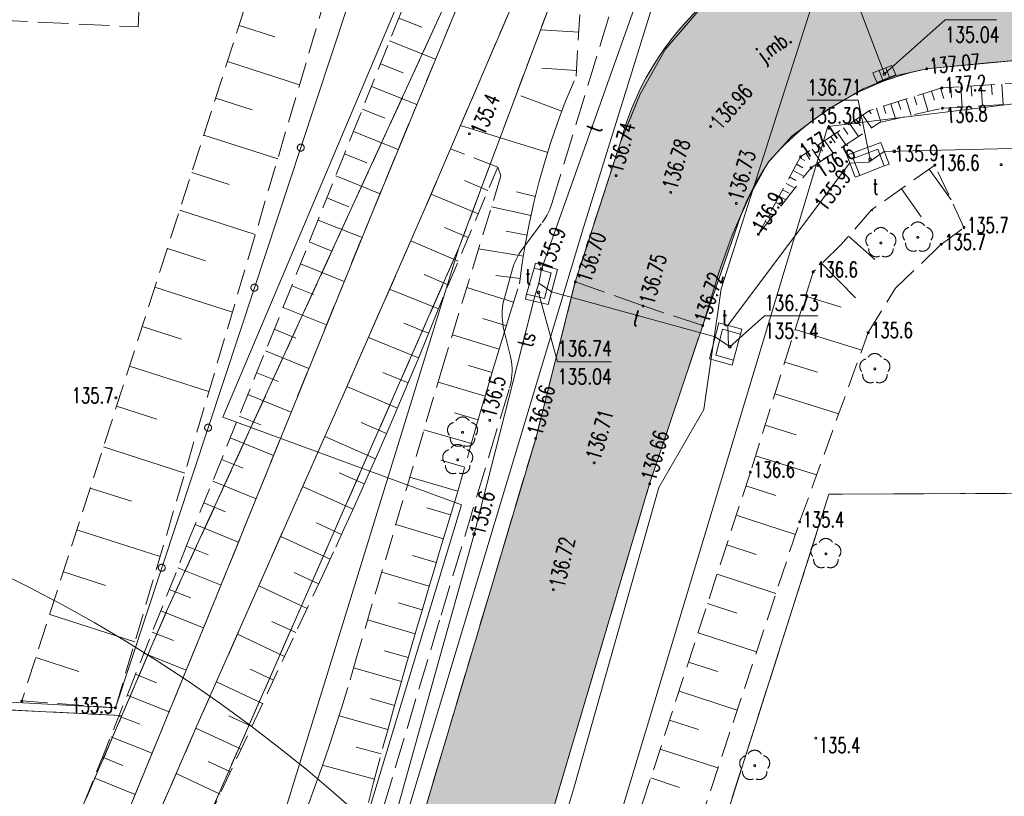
# Model space of a CAD drawing. Header units: centimetres. Extents: x -29333 to 403204, y -464147 to 16641.
# Tile 114 of 134: x 70152 to 74950, y -3643 to 139. Entities that reach past the tile are written whole.
import ezdxf
from ezdxf.xclip import XClip

# ---------------------------------------------------------------- set-up
doc = ezdxf.new("R2010")
doc.units = ezdxf.units.CM
doc.header["$MEASUREMENT"] = 0
doc.header["$XCLIPFRAME"] = 0
for name, pattern in [('1_OTKJ', [200, 150, -50]), ('1_OTKU', [200, 150, -50]), ('1_OTRK', [175, 125, -50]), ('1_OTRKG', [175, 125, -50]), ('3_SUPP_P', [200, 150, -50]), ('EGKK', [200, 150, -50])]:
    doc.linetypes.add(name, pattern=pattern)
for name, color, linetype in [('2010 Mlawa_628_1_mdcp_plus_zakres obcięta_13_Dzialki', 7, 'Continuous'), ('2010 Mlawa_628_1_mdcp_plus_zakres obcięta_13_Kontury', 7, 'Continuous'), ('2010 Mlawa_628_1_mdcp_plus_zakres obcięta_13_OTK_E_T_0', 7, 'Continuous'), ('2010 Mlawa_628_1_mdcp_plus_zakres obcięta_13_OTK_L_0', 7, 'Continuous'), ('2010 Mlawa_628_1_mdcp_plus_zakres obcięta_13_OTK_L_1', 7, 'Continuous'), ('2010 Mlawa_628_1_mdcp_plus_zakres obcięta_13_OTK_L_4', 7, 'Continuous'), ('2010 Mlawa_628_1_mdcp_plus_zakres obcięta_13_OTO_L_0', 7, 'Continuous'), ('2010 Mlawa_628_1_mdcp_plus_zakres obcięta_13_OTR_L_1', 7, 'Continuous'), ('2010 Mlawa_628_1_mdcp_plus_zakres obcięta_13_OTR_T_0', 7, 'Continuous'), ('2010 Mlawa_628_1_mdcp_plus_zakres obcięta_13_OTR_T_1', 7, 'Continuous'), ('2010 Mlawa_628_1_mdcp_plus_zakres obcięta_13_OTW_L_0', 7, 'Continuous'), ('2010 Mlawa_628_1_mdcp_plus_zakres obcięta_13_OTZ_T_0', 7, 'Continuous'), ('2010 Mlawa_628_1_mdcp_plus_zakres obcięta_13_P_SUEP_L_0', 7, 'Continuous'), ('2010 Mlawa_628_1_mdcp_plus_zakres obcięta_13_SUEP_L_0', 7, 'Continuous'), ('2010 Mlawa_628_1_mdcp_plus_zakres obcięta_13_SUK_T_1', 7, 'Continuous'), ('2010 Mlawa_628_1_mdcp_plus_zakres obcięta_13_SUKP_L_0', 7, 'Continuous'), ('2010 Mlawa_628_1_mdcp_plus_zakres obcięta_13_SUKR_T_0', 7, 'Continuous'), ('2010 Mlawa_628_1_mdcp_plus_zakres obcięta_13_SUP_E_T_1', 7, 'Continuous'), ('2010 Mlawa_628_1_mdcp_plus_zakres obcięta_13_SUP_L_1', 7, 'Continuous'), ('2010 Mlawa_628_1_mdcp_plus_zakres obcięta_13_SUP_L_3', 7, 'Continuous'), ('2010 Mlawa_628_1_mdcp_plus_zakres obcięta_13_SUTP_E_T_0', 7, 'Continuous'), ('2010 Mlawa_628_1_mdcp_plus_zakres obcięta_13_SUTP_L_0', 7, 'Continuous'), ('2010 Mlawa_628_1_mdcp_plus_zakres obcięta_13_SUTR_T_0', 7, 'Continuous'), ('MAPA MDCP', 7, 'Continuous'), ('MF_S kanalizacja', 7, 'Continuous'), ('MF_S przyłącze wodociagowe', 7, 'Continuous'), ('PROJEKTOWANE DROGI', 7, 'Continuous'), ('PZT NOWE PAB', 7, 'Continuous')]:
    doc.layers.add(name, color=color, linetype=linetype)
doc.styles.add('GENERATED_STYLE_2', font='Simplex.shx')

# ---------------------------------------------------------------- blocks, each defined once
blk = doc.blocks.new('Rysunek_4_13', base_point=(-745725621.2, -588524063.1))
at = {"layer": '2010 Mlawa_628_1_mdcp_plus_zakres obcięta_13_Dzialki', "color": 7, "linetype": 'Continuous', "lineweight": 18}
for p, q in [((74220.3, 4178.5), (72292.8, -972.1)), ((72526.8, 870.9), (70869.8, -2739.1)), ((72292.8, -972.1), (69152.8, -8107.1)), ((72292.8, -972.1), (69574.8, -9769.1)), ((74095.8, -2172.1), (69076.8, -17900.1)), ((75559.8, -2165.1), (74095.8, -2172.1)), ((70869.8, -2739.1), (70650.8, -3250.1)), ((63390.8, -2889.1), (70650.8, -3250.1)), ((70650.8, -3250.1), (68651.8, -7856.1))]:
    blk.add_line(p, q, dxfattribs=at)
at = {"layer": '2010 Mlawa_628_1_mdcp_plus_zakres obcięta_13_Kontury', "color": 3, "linetype": 'EGKK', "lineweight": 18}
for p, q in [((74220.3, 4178.5), (72292.8, -972.1)), ((70869.8, -2739.1), (72526.8, 870.9)), ((72292.8, -972.1), (69152.8, -8107.1)), ((74095.8, -2172.1), (72898.8, -5924.1)), ((75559.8, -2165.1), (74095.8, -2172.1)), ((70650.8, -3250.1), (70869.8, -2739.1)), ((70650.8, -3250.1), (63886.8, -2914.1)), ((68645.8, -7870.1), (70650.8, -3250.1))]:
    blk.add_line(p, q, dxfattribs=at)
at = {"layer": '2010 Mlawa_628_1_mdcp_plus_zakres obcięta_13_OTK_L_0', "color": 7, "linetype": '1_OTKJ', "lineweight": 18}
for p, q in [((73458.8, 180.9), (73299.8, -4.1)), ((73299.8, -4.1), (73175.8, -224.1)), ((74571.8, -100.1), (75485.8, -13.1)), ((74262.8, -198.1), (74417.8, -134.1)), ((74417.8, -134.1), (74571.8, -100.1)), ((73175.8, -224.1), (73079.8, -457.1)), ((74084.8, -301.1), (74262.8, -198.1)), ((73914.8, -428.1), (74084.8, -301.1)), ((73797.8, -558.1), (73914.8, -428.1)), ((73079.8, -457.1), (72996.8, -713.1)), ((73707.8, -720.1), (73797.8, -558.1)), ((72996.8, -713.1), (72859.8, -1138.1)), ((73623.8, -910.1), (73707.8, -720.1)), ((73559.8, -1092.1), (73623.8, -910.1)), ((73480.8, -1350.1), (73559.8, -1092.1)), ((72859.8, -1138.1), (72666.8, -1900.1)), ((73189.8, -1255.1), (72859.8, -1138.1)), ((73480.8, -1350.1), (73189.8, -1255.1)), ((73221.8, -2121.1), (73480.8, -1350.1)), ((72666.8, -1900.1), (71889.6, -4504.1)), ((72467.5, -4665.6), (73221.8, -2121.1))]:
    blk.add_line(p, q, dxfattribs=at)
at = {"layer": '2010 Mlawa_628_1_mdcp_plus_zakres obcięta_13_OTK_L_1', "color": 7, "linetype": 'Continuous', "lineweight": 18}
for p, q in [((70911.8, 3902.9), (70729.8, 103.9)), ((73458.8, 180.9), (73299.8, -4.1)), ((73299.8, -4.1), (73175.8, -224.1)), ((74571.8, -100.1), (75485.8, -13.1)), ((74262.8, -198.1), (74417.8, -134.1)), ((74417.8, -134.1), (74571.8, -100.1)), ((73175.8, -224.1), (73079.8, -457.1)), ((74084.8, -301.1), (74262.8, -198.1)), ((73914.8, -428.1), (74084.8, -301.1)), ((73797.8, -558.1), (73914.8, -428.1)), ((73079.8, -457.1), (72996.8, -713.1)), ((73707.8, -720.1), (73797.8, -558.1)), ((72996.8, -713.1), (72859.8, -1138.1)), ((73623.8, -910.1), (73707.8, -720.1)), ((73559.8, -1092.1), (73623.8, -910.1)), ((73480.8, -1350.1), (73559.8, -1092.1))]:
    blk.add_line(p, q, dxfattribs=at)
at = {"layer": '2010 Mlawa_628_1_mdcp_plus_zakres obcięta_13_OTK_L_4', "color": 7, "linetype": '1_OTKU', "lineweight": 18}
for p, q in [((70729.8, 103.9), (70911.8, 3902.9)), ((68641.8, 204.9), (70729.8, 103.9))]:
    blk.add_line(p, q, dxfattribs=at)
at = {"layer": '2010 Mlawa_628_1_mdcp_plus_zakres obcięta_13_OTO_L_0', "color": 7, "linetype": 'Continuous', "lineweight": 18}
for p, q in [((71747.6, 197.9), (71521.9, -484.1)), ((71521.9, -484.1), (71296.1, -1166.1)), ((71296.1, -1166.1), (71070.4, -1848.1)), ((71070.4, -1848.1), (70844.6, -2530.1)), ((70844.6, -2530.1), (70618.8, -3212.1)), ((70618.8, -3212.1), (69869.9, -3173.1))]:
    blk.add_line(p, q, dxfattribs=at)
for centre in [(71521.9, -484.1), (71296.1, -1166.1), (71070.4, -1848.1), (70844.6, -2530.1)]:
    blk.add_circle(centre, 17, dxfattribs=at)
at = {"layer": '2010 Mlawa_628_1_mdcp_plus_zakres obcięta_13_OTR_L_1', "color": 7, "linetype": '1_OTRKG', "lineweight": 18}
for p, q in [((71515.8, 1025.9), (70162.8, -3179.1)), ((72205.6, 662.9), (71806.5, -336.1)), ((72863.3, -135.6), (72904.8, 534.9)), ((72806.2, -274.3), (72863.3, -135.6)), ((75777.8, -121.1), (74645.8, -193.1)), ((74645.8, -193.1), (74293.8, -303.1)), ((72771.3, -368), (72806.2, -274.3)), ((74293.8, -303.1), (73957.8, -528.1)), ((71806.5, -336.1), (71406.5, -1335)), ((72739.1, -462.7), (72771.3, -368)), ((72709.4, -558.2), (72739.1, -462.7)), ((72682.4, -654.5), (72709.4, -558.2)), ((73957.8, -528.1), (73751.8, -906.1)), ((74611.8, -569.1), (74303.8, -787.1)), ((72236.4, -1161.1), (72482.3, -579.3)), ((72658.1, -751.5), (72682.4, -654.5)), ((72636.4, -849.1), (72658.1, -751.5)), ((74303.8, -787.1), (74154.8, -956.1)), ((72617.4, -947.3), (72636.4, -849.1)), ((72601.2, -1045.9), (72617.4, -947.3)), ((74154.8, -956.1), (74018.8, -1089.1)), ((72587.3, -1147.7), (72601.2, -1045.9)), ((74018.8, -1089.1), (73712.8, -2064.1)), ((72542.5, -1290.8), (72587.3, -1147.7)), ((72169.2, -1328.5), (72236.4, -1161.1)), ((72513.1, -1386.4), (72542.5, -1290.8)), ((71406.5, -1335), (70978.8, -2390.1)), ((72131.5, -1421.1), (72169.2, -1328.5)), ((72484, -1482.1), (72513.1, -1386.4)), ((72093.4, -1513.5), (72131.5, -1421.1)), ((72455.2, -1577.8), (72484, -1482.1)), ((72054.9, -1605.8), (72093.4, -1513.5)), ((72426.7, -1673.7), (72455.2, -1577.8)), ((72016.1, -1698), (72054.9, -1605.8)), ((72398.6, -1769.7), (72426.7, -1673.7)), ((71976.9, -1790), (72016.1, -1698)), ((72370.8, -1865.7), (72398.6, -1769.7)), ((71937.3, -1881.8), (71976.9, -1790)), ((72343.3, -1961.9), (72370.8, -1865.7)), ((71897.4, -1973.5), (71937.3, -1881.8)), ((72285.4, -2163.6), (72343.3, -1961.9)), ((71857.1, -2065), (71897.4, -1973.5)), ((71816.5, -2156.4), (71857.1, -2065)), ((73712.8, -2064.1), (72820.6, -4802.6)), ((71775.5, -2247.6), (71816.5, -2156.4)), ((72256.2, -2259.2), (72285.4, -2163.6)), ((71734.1, -2338.7), (71775.5, -2247.6)), ((72227.1, -2354.9), (72256.2, -2259.2)), ((71692.4, -2429.6), (71734.1, -2338.7)), ((70978.8, -2390.1), (70573.9, -3408.1)), ((72198.3, -2450.7), (72227.1, -2354.9)), ((71629.1, -2565.6), (71692.4, -2429.6)), ((72169.6, -2546.5), (72198.3, -2450.7)), ((70763, -4411.9), (71629.1, -2565.6)), ((72141.2, -2642.4), (72169.6, -2546.5)), ((72112.9, -2738.3), (72141.2, -2642.4)), ((72084.8, -2834.3), (72112.9, -2738.3)), ((72056.9, -2930.3), (72084.8, -2834.3)), ((72029.2, -3026.4), (72056.9, -2930.3)), ((72001.7, -3122.5), (72029.2, -3026.4)), ((71974.4, -3218.7), (72001.7, -3122.5)), ((71947.2, -3314.9), (71974.4, -3218.7)), ((71920.3, -3411.2), (71947.2, -3314.9)), ((70573.9, -3408.1), (69949.6, -4944.6)), ((71876.2, -3576.5), (71920.3, -3411.2)), ((71852.3, -3673.6), (71876.2, -3576.5))]:
    blk.add_line(p, q, dxfattribs=at)
at = {"layer": '2010 Mlawa_628_1_mdcp_plus_zakres obcięta_13_OTR_L_1', "color": 7, "linetype": '1_OTRK', "lineweight": 18}
for p, q in [((71867.8, -805.7), (72570.8, 894.9)), ((70618.8, -3212.1), (71821.8, 855.9)), ((72542, 187.2), (72252.2, -489.2)), ((74648.8, -292.1), (75799.8, -224.1)), ((74341.8, -362.1), (74648.8, -292.1)), ((74008.8, -582.1), (74341.8, -362.1)), ((72252.2, -489.2), (72123.8, -788.9)), ((72482.3, -579.3), (72252.2, -489.2)), ((74753.8, -873.1), (74611.8, -569.1)), ((72497.6, -621.2), (72219, -1532.3)), ((72482.3, -579.3), (72497.6, -621.2)), ((73751.8, -906.1), (74008.8, -582.1)), ((71111.8, -2668.2), (71867.8, -805.7)), ((72123.8, -788.9), (71715.2, -1718.9)), ((74642.8, -955.1), (74753.8, -873.1)), ((74419.8, -1169.1), (74642.8, -955.1)), ((74286.8, -1385.1), (74419.8, -1169.1)), ((73952.8, -2307.1), (74286.8, -1385.1)), ((72219, -1532.3), (71796.9, -2955.4)), ((71715.2, -1718.9), (71009.3, -3315)), ((73132.5, -4778.7), (73952.8, -2307.1)), ((70307.4, -4625.1), (71111.8, -2668.2)), ((71796.9, -2955.4), (71751.5, -3112.9)), ((71751.5, -3112.9), (71722.3, -3208.6)), ((70162.8, -3179.1), (70618.8, -3212.1)), ((71722.3, -3208.6), (71692, -3303.8)), ((71692, -3303.8), (71660.6, -3398.8)), ((71009.3, -3315), (70437.5, -4634.2)), ((71660.6, -3398.8), (71628, -3493.3)), ((71628, -3493.3), (71594.4, -3587.5)), ((71594.4, -3587.5), (71559.6, -3681.3))]:
    blk.add_line(p, q, dxfattribs=at)
at = {"layer": '2010 Mlawa_628_1_mdcp_plus_zakres obcięta_13_OTR_L_1', "color": 7, "linetype": 'Continuous', "lineweight": 18}
for p, q in [((71999.6, 147.2), (72112.1, 102.3)), ((71221.4, 110.7), (71394.9, 54.9)), ((72876.5, 78.1), (72690.8, 89.6)), ((71954.9, 35.4), (72178.6, -53.9)), ((71164.9, -64.9), (71516.1, -177.9)), ((71910.5, -75.8), (72021.7, -120.2)), ((72865, -107.6), (72696, -97.1)), ((71866.4, -186.3), (72087.4, -274.6)), ((74689.1, -190.3), (74692.2, -239.8)), ((74738.6, -187.2), (74744.9, -286.4)), ((74788.2, -184), (74791.4, -233.8)), ((74837.9, -180.9), (74844.3, -280.5)), ((74887.8, -177.7), (74890.9, -227.6)), ((74937.7, -174.5), (74944.1, -274.6)), ((72794.4, -305.9), (72594.4, -231.5)), ((74511.3, -235.1), (74524.2, -276.3)), ((74552.5, -222.2), (74579.3, -307.9)), ((74595.4, -208.9), (74609.3, -253.4)), ((74639.9, -194.9), (74655.3, -244.1)), ((71107.7, -242.7), (71285.4, -299.8)), ((74361.5, -281.9), (74372.5, -317.3)), ((74396.8, -270.9), (74419.7, -344.3)), ((74433.5, -259.4), (74445.4, -297.6)), ((74471.7, -247.5), (74496.5, -326.8)), ((71822.5, -296.1), (71932.4, -340)), ((74260.4, -325.5), (74302.4, -388.2)), ((74291.7, -304.5), (74301.5, -319.1)), ((74327.5, -292.6), (74348.8, -360.5)), ((72725.1, -507.7), (72300.7, -375.9)), ((74198, -367.3), (74239.7, -429.6)), ((74229.2, -346.4), (74250.1, -377.6)), ((71049.8, -422.5), (71409.5, -538.3)), ((71778.8, -405.3), (71997.2, -492.8)), ((74105.2, -429.4), (74125.8, -460.3)), ((74136, -408.8), (74177.5, -470.7)), ((74167, -388.1), (74187.8, -419.1)), ((74043.7, -470.6), (74064.3, -501.2)), ((74074.4, -450), (74115.6, -511.6)), ((71735.3, -513.9), (71843.9, -557.4)), ((73982.7, -511.5), (74003.1, -541.9)), ((74013.2, -491), (74054.1, -552.2)), ((73937.7, -565), (73968.7, -581.9)), ((73954.6, -534), (73978.8, -547.2)), ((70991.2, -604.6), (71173.3, -663.1)), ((71692.1, -621.9), (71908.1, -708.4)), ((72482.3, -579.3), (72482.3, -579.3)), ((73920.8, -596), (73974.6, -625.3)), ((74584.8, -588.3), (74690.7, -738)), ((72434.2, -693.1), (72320.2, -644.9)), ((73887, -658), (73930, -681.5)), ((73903.9, -627), (73934.9, -643.9)), ((72386, -807.2), (72157.3, -710.5)), ((72665.6, -721.7), (72573.3, -698.5)), ((73870.1, -689), (73901.1, -705.9)), ((74448.7, -684.5), (74545, -820.6)), ((71649, -729.3), (71756.5, -772.4)), ((73836.3, -751.1), (73863.2, -765.7)), ((73853.2, -720), (73885.5, -737.6)), ((70931.9, -788.8), (71300.4, -907.4)), ((72644.1, -814.3), (72451.6, -771.6)), ((73802.5, -813.1), (73818.7, -821.9)), ((73819.4, -782.1), (73840.9, -793.8)), ((74304.4, -786.7), (74307.6, -791.3)), ((71606.1, -836.5), (71820.5, -922.4)), ((73785.6, -844.1), (73796.4, -849.9)), ((72337.7, -921.5), (72222.9, -873)), ((72624.5, -910.9), (72522.8, -891.3)), ((73751.8, -906.1), (73751.9, -906.1)), ((73768.7, -875.1), (73774.1, -878)), ((71563.3, -943.5), (71670.2, -986.3)), ((72289.1, -1036.3), (72058, -938.6)), ((74190.9, -915.2), (74319.5, -1028.6)), ((70872, -975.3), (71058.4, -1035.2)), ((72606.6, -1012.9), (72388.8, -977.1)), ((71520.6, -1050.1), (71733.9, -1135.6)), ((74060.9, -1048), (74224.5, -1215.3)), ((72240.3, -1151.9), (72123.9, -1102.7)), ((72590.8, -1122.2), (72472.5, -1106.1)), ((70811.2, -1163.9), (71188.6, -1285.4)), ((71477.9, -1156.6), (71584.4, -1199.2)), ((72193.1, -1269.1), (71954.8, -1173.5)), ((72559.4, -1237), (72331.1, -1165.6)), ((73981.9, -1206.8), (74155.7, -1261.3)), ((71435.4, -1262.7), (71647.8, -1347.8)), ((72144.9, -1388.1), (72024.3, -1338.9)), ((72523.9, -1351.2), (72409.9, -1316.1)), ((70749.8, -1354.9), (70940.8, -1416.3)), ((71392.8, -1368.7), (71498.7, -1411.6)), ((73931, -1369.1), (74255.7, -1471.1)), ((72095.4, -1508.6), (71851.7, -1408.1)), ((72489.1, -1465.4), (72260.7, -1395.8)), ((71350, -1474.5), (71561.5, -1560.3)), ((73881.1, -1528.1), (74040, -1577.9)), ((70687.6, -1548.2), (71074.1, -1672.5)), ((71307.1, -1580.3), (71412.9, -1623.1)), ((72044.6, -1630.2), (71922.1, -1578.5)), ((72454.7, -1579.6), (72340, -1545.6)), ((72420.7, -1694.3), (72190.9, -1627)), ((71992.8, -1752.6), (71746.5, -1647.7)), ((71264.2, -1686), (71475.7, -1771.7)), ((73832.3, -1683.6), (74143.3, -1781.2)), ((70624.7, -1743.7), (70820.3, -1806.7)), ((71221.4, -1791.7), (71327.1, -1834.6)), ((71940, -1875.6), (71816.5, -1822.4)), ((72387.1, -1809.2), (72271.9, -1775.9)), ((72354, -1924.6), (72122.3, -1858.4)), ((73784.5, -1835.8), (73936.7, -1883.6)), ((71178.5, -1897.4), (71389.9, -1983.1)), ((71886.2, -1998.9), (71639.4, -1890.3)), ((70561, -1941.7), (70956.9, -2069.1)), ((71135.7, -2003.1), (71241.4, -2045.9)), ((72320.8, -2040.4), (72204.4, -2007)), ((73737.7, -1984.8), (74035.7, -2078.3)), ((71092.9, -2108.7), (71304.2, -2194.3)), ((71831.7, -2122.2), (71708.5, -2067.4)), ((72287.4, -2156.7), (72053.7, -2089.6)), ((70496.5, -2142), (70696.9, -2206.5)), ((71776.5, -2245.2), (71531.2, -2134.9)), ((73691.1, -2130.7), (73836.8, -2178.1)), ((71050.1, -2214.3), (71155.7, -2257.1)), ((72252, -2273), (72136.1, -2237.8)), ((73644.2, -2274.8), (73932.4, -2368.7)), ((70431.3, -2344.7), (70836.8, -2475.2)), ((71007.3, -2319.9), (71218.5, -2405.5)), ((71720.8, -2367.6), (71599.2, -2311.8)), ((72216.9, -2389), (71985.6, -2319.3)), ((71664.7, -2489), (71424.1, -2377.2)), ((70964.8, -2425.4), (71070.5, -2467.5)), ((73597.4, -2418.5), (73741.1, -2465.3)), ((72182.2, -2504.6), (72066.6, -2470.1)), ((70922.9, -2530.8), (71133.6, -2614.6)), ((70365.3, -2549.9), (70570.5, -2615.9)), ((71608.6, -2609.3), (71489.7, -2553.5)), ((72147.8, -2620.2), (71916.7, -2551.6)), ((73550.7, -2561.8), (73837.3, -2655.2)), ((70881.2, -2635.6), (70986, -2677.3)), ((71552.8, -2728.2), (71317.6, -2617.9)), ((72113.6, -2735.8), (71997.9, -2701.7)), ((73504.1, -2704.8), (73647, -2751.3)), ((70298.5, -2757.5), (70713.8, -2891.1)), ((70839.7, -2739.9), (71048.2, -2822.8)), ((71497.7, -2845.8), (71381.4, -2791.3)), ((72079.8, -2851.6), (71847.7, -2784.2)), ((70798.5, -2843.6), (70902.1, -2884.8)), ((71443.1, -2962.1), (71213.1, -2854.2)), ((73457.7, -2847.3), (73742.7, -2940.2)), ((70230.9, -2967.7), (70441, -3035.3)), ((70757.5, -2946.7), (70963.6, -3028.7)), ((72046.1, -2967.6), (71929.7, -2934.1)), ((72012.7, -3084.1), (71779.1, -3017.3)), ((73411.4, -2989.4), (73553.5, -3035.7)), ((70716.7, -3049.2), (70819.2, -3089.9)), ((71389.2, -3077.1), (71275.4, -3023.8)), ((71335.8, -3190.8), (71110.9, -3085.3)), ((70676.1, -3151.1), (70880, -3232.2)), ((73365.2, -3131.2), (73648.7, -3223.5)), ((70162.8, -3179.1), (70162.9, -3179.1)), ((71979.4, -3201), (71862.2, -3167.7)), ((70635.8, -3252.4), (70737.2, -3292.7)), ((71283.1, -3303.3), (71171.9, -3251.1)), ((71946.3, -3318.3), (71708.6, -3251.8)), ((73319.1, -3272.5), (73460.5, -3318.6)), ((70595.8, -3353.2), (70797.3, -3433.4)), ((71230.9, -3414.5), (71011, -3311.3)), ((71913.3, -3437.2), (71791.4, -3404.7)), ((70555.5, -3453.4), (70655.6, -3494.1)), ((73273.2, -3413.5), (73555.1, -3505.4)), ((71179.3, -3524.5), (71070.9, -3473.6)), ((71880.8, -3559.2), (71628.5, -3491.9)), ((71128.5, -3632.8), (70915, -3532.7)), ((70514.9, -3553.3), (70714.6, -3634.4)), ((73227.4, -3554.1), (73368, -3599.9))]:
    blk.add_line(p, q, dxfattribs=at)
at = {"layer": '2010 Mlawa_628_1_mdcp_plus_zakres obcięta_13_OTR_T_0', "color": 7, "linetype": 'Continuous', "lineweight": 18}
for centre in [(74571.8, -100.1), (73518.8, -381.1), (73058.8, -620.1), (73324.8, -702.1), (73644.8, -756.1), (72859.8, -1138.1), (73189.8, -1255.1), (73480.8, -1350.1), (72666.8, -1900.1), (72951.8, -2019.1), (73221.8, -2121.1), (72752.8, -2636.7)]:
    blk.add_circle(centre, 4.5, dxfattribs=at)
at = {"layer": '2010 Mlawa_628_1_mdcp_plus_zakres obcięta_13_OTR_T_1', "color": 7, "linetype": 'Continuous', "lineweight": 18}
for centre in [(74645.8, -193.1), (74648.8, -292.1), (72343.2, -416.3), (73957.8, -528.1), (74611.8, -569.1), (74934.8, -567.1), (74008.8, -582.1), (73751.8, -906.1), (74753.8, -873.1), (74642.8, -955.1), (74018.8, -1089.1), (74286.8, -1385.1), (70621, -1702.5), (72442.8, -1812.1), (73712.8, -2064.1), (73952.8, -2307.1), (70162.8, -3179.1), (70618.8, -3212.1), (74031.8, -3360.1)]:
    blk.add_circle(centre, 4.5, dxfattribs=at)
at = {"layer": '2010 Mlawa_628_1_mdcp_plus_zakres obcięta_13_OTW_L_0', "color": 141, "linetype": 'Continuous', "lineweight": 18, "true_color": 0x59d9ff}
for p, q in [((72570.8, 894.9), (71867.8, -805.7)), ((72252.2, -489.2), (72542, 187.2)), ((72123.8, -788.9), (72252.2, -489.2)), ((71867.8, -805.7), (71111.8, -2668.2)), ((71715.2, -1718.9), (72123.8, -788.9)), ((71009.3, -3315), (71715.2, -1718.9)), ((71111.8, -2668.2), (70307.4, -4625.1)), ((70437.5, -4634.2), (71009.3, -3315))]:
    blk.add_line(p, q, dxfattribs=at)
at = {"layer": '2010 Mlawa_628_1_mdcp_plus_zakres obcięta_13_OTZ_T_0', "color": 94, "linetype": 'Continuous', "lineweight": 18}
for centre in [(74348.8, -948.1), (74528.8, -921.1), (74319.4, -1561.6), (72310.2, -1870.9), (72286.8, -2004.2), (74080.7, -2462.4), (73733.9, -3493.9)]:
    blk.add_circle(centre, 4.5, dxfattribs=at)
for centre, start, end in [((74528.8, -883.6), 30.1401, 149.8599), ((74313.2, -936.5), 102.1445, 221.86), ((74348.8, -910.6), 30.1401, 149.8599), ((74384.5, -936.5), 318.14, 77.8555), ((74493.2, -909.5), 102.1445, 221.86), ((74564.5, -909.5), 318.14, 77.8555), ((74506.8, -951.4), 174.1482, 293.8542), ((74550.9, -951.4), 246.1458, 5.8518), ((74326.8, -978.4), 174.1482, 293.8542), ((74370.9, -978.4), 246.1458, 5.8518), ((74319.4, -1524.1), 30.1401, 149.8599), ((74283.8, -1550), 102.1445, 221.86), ((74355.1, -1550), 318.14, 77.8555), ((74297.4, -1591.9), 174.1482, 293.8542), ((74341.5, -1591.9), 246.1458, 5.8518), ((72274.5, -1859.3), 102.1445, 221.86), ((72310.2, -1833.4), 30.1401, 149.8599), ((72345.9, -1859.3), 318.14, 77.8555), ((72288.1, -1901.2), 174.1482, 293.8542), ((72332.2, -1901.2), 246.1458, 5.8518), ((72251.2, -1992.6), 102.1445, 221.86), ((72286.8, -1966.7), 30.1401, 149.8599), ((72322.5, -1992.6), 318.14, 77.8555), ((72264.8, -2034.5), 174.1482, 293.8542), ((72308.9, -2034.5), 246.1458, 5.8518), ((74080.7, -2424.9), 30.1401, 149.8599), ((74045.1, -2450.8), 102.1445, 221.86), ((74116.4, -2450.8), 318.14, 77.8555), ((74058.7, -2492.7), 174.1482, 293.8542), ((74102.8, -2492.7), 246.1458, 5.8518), ((73698.2, -3482.3), 102.1445, 221.86), ((73733.9, -3456.4), 30.1401, 149.8599), ((73769.6, -3482.3), 318.14, 77.8555), ((73711.9, -3524.3), 174.1482, 293.8542), ((73756, -3524.3), 246.1458, 5.8518)]:
    blk.add_arc(centre, 37.5, start, end, dxfattribs=at)
at = {"layer": '2010 Mlawa_628_1_mdcp_plus_zakres obcięta_13_P_SUEP_L_0', "color": 1, "linetype": '3_SUPP_P', "lineweight": 18}
for p, q in [((72745.7, -756), (73072.6, 314)), ((72738.9, -775.8), (72742.5, -766)), ((72742.5, -766), (72745.7, -756)), ((72716, -822.9), (72721.2, -813.8)), ((72721.2, -813.8), (72726.1, -804.5)), ((72726.1, -804.5), (72730.7, -795.1)), ((72730.7, -795.1), (72735, -785.5)), ((72735, -785.5), (72738.9, -775.8)), ((72603.4, -975), (72698.4, -848.9)), ((72698.4, -848.9), (72704.6, -840.4)), ((72704.6, -840.4), (72710.4, -831.8)), ((72710.4, -831.8), (72716, -822.9)), ((72579.2, -1012.6), (72584.7, -1002.8)), ((72584.7, -1002.8), (72590.6, -993.3)), ((72590.6, -993.3), (72596.8, -984)), ((72596.8, -984), (72603.4, -975)), ((72557.3, -1064), (72560.9, -1053.4)), ((72560.9, -1053.4), (72564.9, -1042.9)), ((72564.9, -1042.9), (72569.3, -1032.6)), ((72569.3, -1032.6), (72574.1, -1022.5)), ((72574.1, -1022.5), (72579.2, -1012.6)), ((72514.1, -1217.5), (72554.1, -1074.7)), ((72554.1, -1074.7), (72557.3, -1064)), ((72507.3, -1247.8), (72510.3, -1232.6)), ((72510.3, -1232.6), (72514.1, -1217.5)), ((72503, -1294.2), (72503.7, -1278.7)), ((72503.2, -1309.7), (72503, -1294.2)), ((72503.7, -1278.7), (72505.1, -1263.2)), ((72505.1, -1263.2), (72507.3, -1247.8)), ((72504.2, -1325.2), (72503.2, -1309.7)), ((72506, -1340.6), (72504.2, -1325.2)), ((72508.6, -1356), (72506, -1340.6)), ((72512, -1371.1), (72508.6, -1356)), ((72542.9, -1494.7), (72512, -1371.1)), ((72546.4, -1510.5), (72542.9, -1494.7)), ((72549, -1526.4), (72546.4, -1510.5)), ((72550.8, -1542.4), (72549, -1526.4)), ((72551.7, -1558.5), (72550.8, -1542.4)), ((72550.9, -1590.7), (72551.7, -1574.6)), ((72551.7, -1574.6), (72551.7, -1558.5)), ((72543.3, -1638.3), (72546.7, -1622.6)), ((72546.7, -1622.6), (72549.3, -1606.7)), ((72549.3, -1606.7), (72550.9, -1590.7)), ((72205.9, -2761.7), (72539.1, -1653.9)), ((72539.1, -1653.9), (72543.3, -1638.3)), ((71752.2, -4270.5), (72205.9, -2761.7))]:
    blk.add_line(p, q, dxfattribs=at)
at = {"layer": '2010 Mlawa_628_1_mdcp_plus_zakres obcięta_13_SUEP_L_0', "color": 1, "linetype": 'Continuous', "lineweight": 18}
for p, q in [((72899.4, -872.5), (74075.2, 2900.3)), ((74284.8, 1058.9), (73570.8, -1172.1)), ((71867.4, -4304.1), (72899.4, -872.5)), ((73570.8, -1172.1), (73485.8, -1759.1)), ((73485.8, -1759.1), (73266.8, -2139.1)), ((73266.8, -2139.1), (72852.8, -3604.1)), ((72852.8, -3604.1), (72474.8, -4854.1))]:
    blk.add_line(p, q, dxfattribs=at)
at = {"layer": '2010 Mlawa_628_1_mdcp_plus_zakres obcięta_13_SUK_T_1', "color": 36, "linetype": 'Continuous', "lineweight": 18, "true_color": 0x803300}
for p, q in [((74310.1, -120.5), (74402.9, -83.3)), ((74372.8, -95.4), (74391.4, -141.8)), ((74402.9, -83.3), (74421.6, -129.7)), ((74328.7, -166.9), (74310.1, -120.5)), ((74421.6, -129.7), (74328.7, -166.9)), ((74340.3, -108.4), (74358.9, -154.8))]:
    blk.add_line(p, q, dxfattribs=at)
at = {"layer": '2010 Mlawa_628_1_mdcp_plus_zakres obcięta_13_SUKP_L_0', "color": 36, "linetype": 'Continuous', "lineweight": 18, "true_color": 0x803300}
blk.add_line((74365.8, -125.1), (73973, 917.9), dxfattribs=at)
at = {"layer": '2010 Mlawa_628_1_mdcp_plus_zakres obcięta_13_SUKR_T_0', "color": 36, "linetype": 'Continuous', "lineweight": 18, "true_color": 0x803300}
for p, q in [((74365.8, -125.1), (74662.1, 138.6)), ((74662.1, 138.6), (74911.8, 138.6))]:
    blk.add_line(p, q, dxfattribs=at)
blk.add_circle((74365.8, -125.1), 6.25, dxfattribs=at)
at = {"layer": '2010 Mlawa_628_1_mdcp_plus_zakres obcięta_13_SUP_L_1', "color": 7, "linetype": 'Continuous', "lineweight": 18}
for p, q in [((74348.7, -459.2), (74182.1, -521.4)), ((74388.5, -564), (74348.7, -459.2)), ((74182.1, -521.4), (74222.9, -628.1)), ((74245.8, -619), (74365.5, -573.1)), ((74365.5, -573.1), (74388.5, -564)), ((74222.9, -628.1), (74245.8, -619)), ((72665.6, -1047.1), (72658.8, -1071.2)), ((72772.9, -1077.4), (72665.6, -1047.1)), ((72658.8, -1071.2), (72622.7, -1197.4)), ((72728.1, -1248.7), (72772.9, -1077.4)), ((72622.7, -1197.4), (72616.9, -1221.5)), ((72616.9, -1221.5), (72728.1, -1248.7)), ((73558.8, -1337.9), (73513, -1512.2)), ((73671, -1368.1), (73558.8, -1337.9)), ((73664.2, -1392.2), (73671, -1368.1)), ((73631.1, -1519.4), (73664.2, -1392.2)), ((73513, -1512.2), (73624.2, -1543.5)), ((73624.2, -1543.5), (73631.1, -1519.4))]:
    blk.add_line(p, q, dxfattribs=at)
at = {"layer": '2010 Mlawa_628_1_mdcp_plus_zakres obcięta_13_SUP_L_3', "color": 7, "linetype": 'Continuous', "lineweight": 18}
for p, q in [((74334, -491.4), (74214.3, -536.2)), ((74365.5, -573.1), (74334, -491.4)), ((74214.3, -536.2), (74245.8, -619)), ((74245.8, -619), (74365.5, -573.1)), ((72658.8, -1071.2), (72622.7, -1197.4)), ((72742, -1094.6), (72658.8, -1071.2)), ((72709.8, -1218.8), (72742, -1094.6)), ((72622.7, -1197.4), (72709.8, -1218.8)), ((73577, -1368.8), (73543.9, -1495)), ((73664.2, -1392.2), (73577, -1368.8)), ((73631.1, -1519.4), (73664.2, -1392.2)), ((73543.9, -1495), (73631.1, -1519.4))]:
    blk.add_line(p, q, dxfattribs=at)
at = {"layer": '2010 Mlawa_628_1_mdcp_plus_zakres obcięta_13_SUTP_L_0', "color": 30, "linetype": 'Continuous', "lineweight": 18, "true_color": 0xff9100}
for p, q in [((74215.4, 3196.1), (72694.4, -1075.5)), ((75704.8, -470.3), (74365.2, -502.7)), ((74365.2, -502.7), (74290.4, -554.3)), ((74196.7, -559.6), (73603.4, -1349.9)), ((74290.4, -554.3), (74196.7, -559.6)), ((72694.4, -1075.5), (72681.3, -1144.7)), ((72681.3, -1144.7), (72662.8, -1207.1)), ((72744.3, -1186.6), (72681.3, -1144.7)), ((73540.9, -1406.1), (72744.3, -1186.6)), ((72662.8, -1207.1), (72366.8, -2366.1)), ((73603.4, -1349.9), (73606.1, -1449)), ((73606.1, -1449), (73540.9, -1406.1)), ((72366.8, -2366.1), (71680.8, -4822.1))]:
    blk.add_line(p, q, dxfattribs=at)
at = {"layer": '2010 Mlawa_628_1_mdcp_plus_zakres obcięta_13_SUTR_T_0', "color": 30, "linetype": 'Continuous', "lineweight": 18, "true_color": 0xff9100}
for p, q in [((73990.4, -253.5), (74237.4, -253.5)), ((74296.3, -541.6), (74237.4, -253.5)), ((72680.6, -1189), (72773.1, -1526.9)), ((73612.6, -1453.5), (73781.7, -1303.8)), ((73781.7, -1303.8), (74042.2, -1303.8)), ((72773.1, -1526.9), (73036.4, -1526.9))]:
    blk.add_line(p, q, dxfattribs=at)
for centre in [(74414, -501.8), (74296.3, -541.6), (74167.7, -597.5), (72694.4, -1075.5), (72680.6, -1189), (73612.6, -1453.5), (72366.8, -2366.1)]:
    blk.add_circle(centre, 6.25, dxfattribs=at)
at = {"layer": '2010 Mlawa_628_1_mdcp_plus_zakres obcięta_13_OTK_E_T_0', "color": 7, "linetype": 'Continuous', "lineweight": 18, "insert": (73762.7, -52.8), "char_height": 75, "attachment_point": 4, "rotation": 36.6071, "style": 'GENERATED_STYLE_2'}
blk.add_mtext('\\A1;{\\W0.700000x;\\pql;\\FSimplex.shx;j.mb.}', dxfattribs=at)
at = {"layer": '2010 Mlawa_628_1_mdcp_plus_zakres obcięta_13_OTR_T_0', "color": 7, "linetype": 'Continuous', "lineweight": 18, "char_height": 75, "style": 'GENERATED_STYLE_2'}
for s, insert, attachment_point, rotation in [('\\A1;{\\W0.700000x;\\pql;\\FSimplex.shx;137.07}', (74589.2, -124.6), 7, 5.4374), ('\\A1;{\\W0.700000x;\\pql;\\FSimplex.shx;136.96}', (73538.2, -378.1), 4, 48.894), ('\\A1;{\\W0.700000x;\\pql;\\FSimplex.shx;136.74}', (73087.9, -612.6), 7, 74.4258), ('\\A1;{\\W0.700000x;\\pql;\\FSimplex.shx;136.78}', (73353.9, -694.6), 7, 74.4258), ('\\A1;{\\W0.700000x;\\pql;\\FSimplex.shx;136.73}', (73673.9, -748.6), 7, 74.4258), ('\\A1;{\\W0.700000x;\\pql;\\FSimplex.shx;136.70}', (72863.6, -1123.5), 1, 72.1331), ('\\A1;{\\W0.700000x;\\pql;\\FSimplex.shx;136.75}', (73205.9, -1243.8), 4, 75.0987), ('\\A1;{\\W0.700000x;\\pql;\\FSimplex.shx;136.72}', (73510.1, -1343.4), 7, 72.9753), ('\\A1;{\\W0.700000x;\\pql;\\FSimplex.shx;136.66}', (72695.9, -1892.6), 7, 74.4258), ('\\A1;{\\W0.700000x;\\pql;\\FSimplex.shx;136.71}', (72980.9, -2011.6), 7, 74.4258), ('\\A1;{\\W0.700000x;\\pql;\\FSimplex.shx;136.66}', (73250.9, -2113.6), 7, 74.4258), ('\\A1;{\\W0.700000x;\\pql;\\FSimplex.shx;136.72}', (72768.3, -2624.8), 4, 77.4715)]:
    blk.add_mtext(s, dxfattribs=dict(at, insert=insert, attachment_point=attachment_point, rotation=rotation))
at = {"layer": '2010 Mlawa_628_1_mdcp_plus_zakres obcięta_13_OTR_T_1', "color": 7, "linetype": 'Continuous', "lineweight": 18, "char_height": 75, "style": 'GENERATED_STYLE_2'}
for s, insert, attachment_point, rotation in [('\\A1;{\\W0.700000x;\\pql;\\FSimplex.shx;137.2}', (74662.5, -218.1), 7, 3.6394), ('\\A1;{\\W0.700000x;\\pql;\\FSimplex.shx;135.4}', (72346.6, -401.4), 1, 67.2015), ('\\A1;{\\W0.700000x;\\pql;\\FSimplex.shx;136.8}', (74663.8, -290.4), 1, 3.381), ('\\A1;{\\W0.700000x;\\pql;\\FSimplex.shx;137.1}', (73984.8, -541.4), 7, 33.808), ('\\A1;{\\W0.700000x;\\pql;\\FSimplex.shx;136.6}', (74020.9, -573.1), 1, 33.4512), ('\\A1;{\\W0.700000x;\\pql;\\FSimplex.shx;136.9}', (73781.9, -905.4), 7, 61.4108), ('\\A1;{\\W0.700000x;\\pql;\\FSimplex.shx;136.5}', (72471.8, -1803.9), 7, 75.79)]:
    blk.add_mtext(s, dxfattribs=dict(at, insert=insert, attachment_point=attachment_point, rotation=rotation))
for s, insert, attachment_point in [('\\A1;{\\W0.700000x;\\pql;\\FSimplex.shx;136.6}', (74626.8, -595.1), 7), ('\\A1;{\\W0.700000x;\\pql;\\FSimplex.shx;135.7}', (74768.8, -899.1), 7), ('\\A1;{\\W0.700000x;\\pql;\\FSimplex.shx;135.7}', (74657.8, -981.1), 7), ('\\A1;{\\W0.700000x;\\pql;\\FSimplex.shx;136.6}', (74033.8, -1115.1), 7), ('\\A1;{\\W0.700000x;\\pql;\\FSimplex.shx;135.6}', (74301.8, -1411.1), 7), ('\\A1;{\\W0.700000x;\\pql;\\FSimplex.shx;135.7}', (70406.4, -1728.6), 7), ('\\A1;{\\W0.700000x;\\pql;\\FSimplex.shx;136.6}', (73727.8, -2090.1), 7), ('\\A1;{\\W0.700000x;\\pql;\\FSimplex.shx;135.4}', (73967.8, -2333.1), 7), ('\\A1;{\\W0.700000x;\\pql;\\FSimplex.shx;135.5}', (70404.3, -3238.1), 7), ('\\A1;{\\W0.700000x;\\pql;\\FSimplex.shx;135.4}', (74046.8, -3357.4), 1)]:
    blk.add_mtext(s, dxfattribs=dict(at, insert=insert, attachment_point=attachment_point))
at = {"layer": '2010 Mlawa_628_1_mdcp_plus_zakres obcięta_13_SUKR_T_0', "color": 36, "linetype": 'Continuous', "lineweight": 18, "true_color": 0x803300, "insert": (74662.1, 103.8), "char_height": 75, "attachment_point": 1, "style": 'GENERATED_STYLE_2'}
blk.add_mtext('\\A1;{\\W0.750000x;\\pql;\\FSimplex.shx;135.04}', dxfattribs=at)
at = {"layer": '2010 Mlawa_628_1_mdcp_plus_zakres obcięta_13_SUP_E_T_1', "color": 7, "linetype": 'Continuous', "lineweight": 18, "char_height": 75, "attachment_point": 7, "style": 'GENERATED_STYLE_2'}
for insert in [(74309.9, -712.2), (72617.1, -1150.2), (73575.5, -1350.8)]:
    blk.add_mtext('\\A1;{\\W0.700000x;\\pql;\\FSimplex.shx;t}', dxfattribs=dict(at, insert=insert))
at = {"layer": '2010 Mlawa_628_1_mdcp_plus_zakres obcięta_13_SUTP_E_T_0', "color": 30, "linetype": 'Continuous', "lineweight": 18, "true_color": 0xff9100, "char_height": 75, "attachment_point": 5, "style": 'GENERATED_STYLE_2'}
for s, insert, rotation in [('\\A1;{\\W0.750000x;\\pqc;\\FSimplex.shx;t}', (72952.1, -390), 70.4008), ('\\A1;{\\W0.750000x;\\pqc;\\FSimplex.shx;t}', (73158.1, -1313.9), 344.5909), ('\\A1;{\\W0.750000x;\\pqc;\\FSimplex.shx;ts}', (72622, -1418.9), 75.6733)]:
    blk.add_mtext(s, dxfattribs=dict(at, insert=insert, rotation=rotation))
at = {"layer": '2010 Mlawa_628_1_mdcp_plus_zakres obcięta_13_SUTR_T_0', "color": 30, "linetype": 'Continuous', "lineweight": 18, "true_color": 0xff9100, "char_height": 75, "attachment_point": 1, "style": 'GENERATED_STYLE_2'}
for s, insert in [('\\A1;{\\W0.750000x;\\pql;\\FSimplex.shx;136.71}', (73990.4, -152.7)), ('\\A1;{\\W0.750000x;\\pql;\\FSimplex.shx;135.30}', (73990.4, -290.2)), ('\\A1;{\\W0.750000x;\\pql;\\FSimplex.shx;136.73}', (73781.7, -1203)), ('\\A1;{\\W0.750000x;\\pql;\\FSimplex.shx;135.14}', (73781.7, -1338.7)), ('\\A1;{\\W0.750000x;\\pql;\\FSimplex.shx;136.74}', (72773.1, -1424.3)), ('\\A1;{\\W0.750000x;\\pql;\\FSimplex.shx;135.04}', (72773.1, -1561.8))]:
    blk.add_mtext(s, dxfattribs=dict(at, insert=insert))
at = {"layer": '2010 Mlawa_628_1_mdcp_plus_zakres obcięta_13_SUTR_T_0', "color": 30, "linetype": 'Continuous', "lineweight": 18, "true_color": 0xff9100, "char_height": 75, "style": 'GENERATED_STYLE_2'}
for s, insert, attachment_point, rotation in [('\\A1;{\\W0.750000x;\\pql;\\FSimplex.shx;135.9}', (74414.3, -514.4), 4, 1.3818), ('\\A1;{\\W0.750000x;\\pqr;\\FSimplex.shx;135.9}', (74177.7, -605.1), 6, 53.0816), ('\\A1;{\\W0.750000x;\\pql;\\FSimplex.shx;135.9}', (72706.3, -1079.8), 4, 70.4008), ('\\A1;{\\W0.750000x;\\pql;\\FSimplex.shx;135.6}', (72379, -2369.2), 4, 75.6733)]:
    blk.add_mtext(s, dxfattribs=dict(at, insert=insert, attachment_point=attachment_point, rotation=rotation))

msp = doc.modelspace()

# ---------------------------------------------------------------- hatches: boundary and pattern name
at = {"layer": 'PROJEKTOWANE DROGI', "linetype": 'Continuous', "lineweight": 0, "true_color": 0x555555, "transparency": 33554559}
msp.add_hatch(color=251, dxfattribs=at).paths.add_polyline_path([(67651.1, -18419.9), (68261.2, -18463.7), (70134.4, -12277.2), (71364.5, -8240.8), (72467.5, -4665.6), (73221.8, -2121.1), (73480.8, -1350.1), (73665.8, -815.1, -0.060563), (73803.6, -551.7, -0.165273), (74571.8, -100.1), (75490.3, -13.1, -0.423722), (76408.8, -743.1), (76588.4, -2768.3), (76962.3, -6919), (77660.8, -6865.6), (77576.3, -5928.7), (77251.9, -2339.8), (76958.3, 934.3), (76842.3, 2237.5), (76736.8, 3437.9), (76652.8, 4441), (76600.1, 5097.3), (76579.3, 5371.7), (76560.8, 6104.9), (76586.8, 6886.9), (76648.8, 7664.9), (76738.8, 8339.9), (76850.8, 8958.9), (76984.8, 9573.9), (77131.8, 10124.9), (77258.8, 10558.9), (77627.8, 11766.9), (77856.8, 12518.4), (77192.8, 12730.9), (76983.8, 12046.9), (76949.8, 11935.9), (76834.8, 11683.9), (76720.8, 11522.7), (76641.6, 11445.4), (76570.8, 11368.9), (76385.8, 11244.9), (76273.8, 11187.9), (76099.8, 11134.9), (75932.8, 11102.9), (75803.4, 11105.9), (75666.8, 11125.9), (75343.8, 11186.9), (75325.1, 11197.1), (75279.8, 11209.9), (73550.8, 11710.9), (72386.8, 12048.6), (72103.6, 11377.1), (72798.8, 11174.9), (73826.8, 10877.9), (75148.8, 10508.9), (75365.8, 10439.9), (75512.8, 10381.9), (75661.8, 10290.9), (75799.8, 10168.9), (75923.8, 10025.9), (76002.8, 9911.9), (76081.8, 9754.9), (76144.8, 9551.9), (76171.8, 9369.9), (76166.8, 9188.9), (76138.8, 9028.9), (76035, 8452.5), (75937.8, 7683.9), (75877.8, 6933.9), (75853.8, 6163.9), (75852.9, 6071.2), (75870.8, 5329.9), (75911.8, 4709.9), (75944.2, 4364.5), (75963.8, 4155), (76037.8, 3362.9), (76140.2, 2200.1), (76196.8, 1555.9), (76200.9, 1445.4, -0.379216), (75456.8, 689.9), (74378.8, 586, 0.328004), (73079.8, -457.1), (72859.8, -1138.1), (72666.8, -1900.1), (71889.6, -4504.1), (71107.6, -7083.3, -0.343763), (69804.2, -8011.4), (68574, -7954.3), (68163.5, -8435.8), (68986.8, -8474, -0.491245), (70176.3, -10152.1), (69214, -13316.9), (68108.2, -16904.9)])

# ---------------------------------------------------------------- linework, layer by layer
at = {"layer": 'MF_S kanalizacja', "color": 34, "linetype": 'Continuous', "lineweight": 20, "true_color": 0x914800, "flags": 128}
msp.add_lwpolyline([(75144.8, 8891.9), (73630.2, 4306), (72456, 1309.6), (71142.1, -1796.7), (72305.2, -2224.5), (70504.6, -8171.9), (68098.3, -8063)], dxfattribs=at)
at = {"layer": 'MF_S przyłącze wodociagowe', "color": 151, "linetype": 'Continuous', "lineweight": 20, "true_color": 0x80c2ff, "flags": 128}
msp.add_lwpolyline([(67264.3, -8776.4), (67840.5, -8144.5), (71713.9, -8265.6), (74090.5, -380.3), (77683.8, 57.8)], dxfattribs=at)
at = {"layer": 'PROJEKTOWANE DROGI', "color": 7, "linetype": 'Continuous', "lineweight": 13, "flags": 128}
for points in [[(71364.5, -8240.8), (72467.5, -4665.6), (73221.8, -2121.1), (73480.8, -1350.1), (73665.8, -815.1, -0.060563), (73803.6, -551.7, -0.165273), (74571.8, -100.1), (75490.3, -13.1, -0.423722), (76408.8, -743.1), (76588.4, -2768.3), (76962.3, -6919), (77660.8, -6865.6), (77576.3, -5928.7), (77251.9, -2339.8), (76958.3, 934.3)], [(74378.8, 586, 0.328004), (73079.8, -457.1), (72859.8, -1138.1), (72666.8, -1900.1), (71889.6, -4504.1), (71107.6, -7083.3, -0.343763)]]:
    msp.add_lwpolyline(points, format="xyb", dxfattribs=at)
at = {"layer": 'PZT NOWE PAB', "color": 1, "linetype": 'Continuous', "lineweight": 13}
msp.add_circle((66785.2, -9305.3), 7500, dxfattribs=at)

# ---------------------------------------------------------------- block references
at = {"layer": 'MAPA MDCP', "color": 151, "linetype": 'Continuous', "lineweight": 13, "true_color": 0x80c2ff}
ref = msp.add_blockref('Rysunek_4_13', (-745725621.2, -588524063.1), dxfattribs=at)
XClip(ref).set_block_clipping_path([(51157.1316538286, -19056.0251476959), (81475.159538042, -19056.0251476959), (81475.1595380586, -2291.2859517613), (80094.3925547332, -2197.1288595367), (79656.9077541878, 2708.9656158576), (81475.1595380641, 3294.6233514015), (81475.1595380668, 5995.166576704), (79391.2894918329, 5995.1665766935), (79236.5670289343, 4736.0914165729), (78168.8180721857, 4617.3317406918), (77590.5687296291, 5995.1665766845), (53235.899278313, 5995.1665765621), (53338.1891512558, 5713.3646833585), (52818.3323959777, 5714.3082139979), (52685.4063431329, 5995.1665765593), (51157.1316537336, 5995.1665765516)])

doc.saveas('drawing.dxf')
